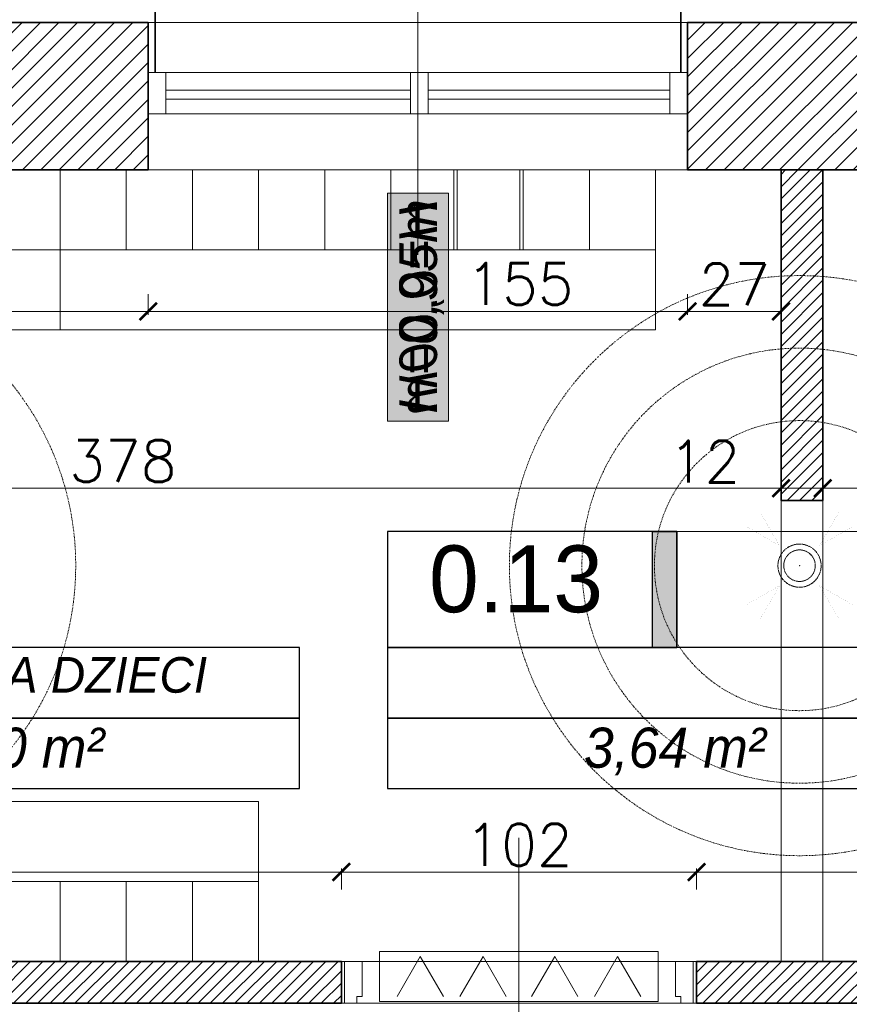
# Model space of a CAD drawing. Header units: millimetres. Extents: x -740 to 33545, y -26688 to 22494.
# Tile 150 of 256: x 10452 to 10690, y 10552 to 10835. Entities that reach past the tile are written whole.
import ezdxf
from ezdxf.lldxf.tags import DXFTag

# ---------------------------------------------------------------- set-up
doc = ezdxf.new("R2010")
doc.units = ezdxf.units.MM
doc.header["$MEASUREMENT"] = 0
doc.linetypes.add('DASHDOT', pattern=[1, 0.5, -0.25, 0, -0.25])
doc.linetypes.add('DIVIDE2', pattern=[0.625, 0.25, -0.125, 0, -0.125, 0, -0.125])
doc.layers.get('Defpoints').update_dxf_attribs({"color": 252})
for name, color, linetype, lineweight in [('## went', 20, 'DIVIDE2', 15), ('_IS_EKO_transfer', 5, 'Continuous', 15), ('_IS_Wywiew', 1, 'Continuous', 20), ('A_istniejące ściany', 252, 'Continuous', 35), ('A_izolacja', 252, 'Continuous', 9), ('A_l.przerywana', 252, 'ICAD_ISO03W100', 9), ('A_opisy', 252, 'Continuous', 15), ('A_projektowane sciany', 252, 'Continuous', 35), ('A_wyposażenie', 252, 'Continuous', 9), ('A_ściany projektowane', 252, 'Continuous', 35), ('l.przerywana', 252, 'ICAD_ISO03W100', 5), ('l.wypełnien', 252, 'Continuous', 5), ('Nowe_820-G Rysunki Obrazki_Nr_pióra__1', 252, 'Continuous', 13), ('Nowe_820-G Rysunki Obrazki_Nr_pióra__23', 252, 'Continuous', 15), ('wymiarowanie', 252, 'Continuous', 9)]:
    doc.layers.add(name, color=color, linetype=linetype, lineweight=lineweight)
doc.layers.add('## went NIEWID', color=51, linetype='DASHDOT', lineweight=15, plot=False)
for name, color, linetype in [('NAWIEW', 5, 'Continuous'), ('stolarka', 252, 'Continuous'), ('tabelki opis', 252, 'Continuous'), ('WYWIEW', 252, 'Continuous')]:
    doc.layers.add(name, color=color, linetype=linetype)
doc.styles.add('ARIALL', font='GOTHIC.TTF', dxfattribs={"height": 40})
doc.styles.add('styl2', font='simplex.shx')
tags = doc.linetypes.add('ICAD_ISO03W100', pattern=[30, 12, -18]).pattern_tags.tags
tags[6:7] = [DXFTag(74, 4), DXFTag(75, 0), DXFTag(340, '0'), DXFTag(46, 1.0), DXFTag(50, 0.0), DXFTag(44, 0.0), DXFTag(45, 0.0)]
tags[4:5] = [DXFTag(74, 4), DXFTag(75, 0), DXFTag(340, '0'), DXFTag(46, 1.0), DXFTag(50, 0.0), DXFTag(44, 0.0), DXFTag(45, 0.0)]
doc.dimstyles.new('Skala 1-50', dxfattribs={"dimtxt": 12, "dimasz": 5, "dimexe": 1, "dimexo": 1, "dimgap": 1.5, "dimtad": 1, "dimdec": 1, "dimrnd": 0.5, "dimtxsty": 'styl2', "dimblk": 'ARCHTICK', "dimcen": 5, "dimadec": 0, "dimazin": 0, "dimtfac": 1, "dimtdec": 1, "dimtmove": 1, "dimatfit": 3, "dimldrblk": 'ARCHTICK', "dimfxl": 0, "dimlwd": -1, "dimlwe": -1, "dimarcsym": 0})

# ---------------------------------------------------------------- blocks, each defined once
blk = doc.blocks.new('_ArchTick')
at = {"color": 0, "linetype": 'ByBlock', "const_width": 0.15}
blk.add_lwpolyline([(-0.5, -0.5), (0.5, 0.5)], dxfattribs=at)
blk = doc.blocks.new('*D2236')
at = {"layer": 'Defpoints', "color": 0}
for p in [(10670.47, 10729.71), (10292.43, 10720.98), (10670.47, 10700.5)]:
    blk.add_point(p, dxfattribs=at)
at = {"layer": 'wymiarowanie', "color": 0}
for p, q in [((10292.43, 10705.5), (10292.43, 10699.5)), ((10670.47, 10705.5), (10670.47, 10699.5)), ((10292.43, 10700.5), (10670.47, 10700.5))]:
    blk.add_line(p, q, dxfattribs=at)
at = {"layer": 'wymiarowanie', "color": 0, "xscale": 5, "yscale": 5, "zscale": 5, "rotation": 180}
blk.add_blockref('_ArchTick', (10292.43, 10700.5), dxfattribs=at)
at = {"layer": 'wymiarowanie', "color": 0, "xscale": 5, "yscale": 5, "zscale": 5}
blk.add_blockref('_ArchTick', (10670.47, 10700.5), dxfattribs=at)
at = {"layer": 'wymiarowanie', "color": 0, "insert": (10481.45, 10708.3), "char_height": 12, "attachment_point": 5, "style": 'styl2'}
blk.add_mtext('378', dxfattribs=at)
blk = doc.blocks.new('*D2237')
at = {"layer": 'Defpoints', "color": 0}
for p in [(10670.47, 10729.71), (10682.47, 10728.04), (10682.47, 10700.5)]:
    blk.add_point(p, dxfattribs=at)
at = {"layer": 'wymiarowanie', "color": 0}
for p, q in [((10670.47, 10705.5), (10670.47, 10699.5)), ((10682.47, 10705.5), (10682.47, 10699.5)), ((10670.47, 10700.5), (10639.24, 10700.5)), ((10670.47, 10700.5), (10682.47, 10700.5))]:
    blk.add_line(p, q, dxfattribs=at)
at = {"layer": 'wymiarowanie', "color": 0, "xscale": 5, "yscale": 5, "zscale": 5, "rotation": 180}
blk.add_blockref('_ArchTick', (10670.47, 10700.5), dxfattribs=at)
at = {"layer": 'wymiarowanie', "color": 0, "xscale": 5, "yscale": 5, "zscale": 5}
blk.add_blockref('_ArchTick', (10682.47, 10700.5), dxfattribs=at)
at = {"layer": 'wymiarowanie', "color": 0, "insert": (10648.49, 10708.15), "char_height": 12, "attachment_point": 5, "style": 'styl2'}
blk.add_mtext('12', dxfattribs=at)
blk = doc.blocks.new('*D2238')
at = {"layer": 'Defpoints', "color": 0}
for p in [(10682.47, 10728.04), (10842.47, 10722.7), (10842.47, 10700.5)]:
    blk.add_point(p, dxfattribs=at)
at = {"layer": 'wymiarowanie', "color": 0}
for p, q in [((10682.47, 10705.5), (10682.47, 10699.5)), ((10842.47, 10705.5), (10842.47, 10699.5)), ((10682.47, 10700.5), (10842.47, 10700.5))]:
    blk.add_line(p, q, dxfattribs=at)
at = {"layer": 'wymiarowanie', "color": 0, "xscale": 5, "yscale": 5, "zscale": 5, "rotation": 180}
blk.add_blockref('_ArchTick', (10682.47, 10700.5), dxfattribs=at)
at = {"layer": 'wymiarowanie', "color": 0, "xscale": 5, "yscale": 5, "zscale": 5}
blk.add_blockref('_ArchTick', (10842.47, 10700.5), dxfattribs=at)
at = {"layer": 'wymiarowanie', "color": 0, "insert": (10762.47, 10708.3), "char_height": 12, "attachment_point": 5, "style": 'styl2'}
blk.add_mtext('160', dxfattribs=at)
blk = doc.blocks.new('*D2591')
at = {"layer": 'Defpoints', "color": 0}
for p in [(10544.19, 10590.24), (10292.43, 10564.52), (10544.19, 10564.52)]:
    blk.add_point(p, dxfattribs=at)
at = {"layer": 'wymiarowanie', "color": 0}
for p, q in [((10292.43, 10585.24), (10292.43, 10591.24)), ((10544.19, 10585.24), (10544.19, 10591.24)), ((10292.43, 10590.24), (10544.19, 10590.24))]:
    blk.add_line(p, q, dxfattribs=at)
at = {"layer": 'wymiarowanie', "color": 0, "xscale": 5, "yscale": 5, "zscale": 5, "rotation": 180}
blk.add_blockref('_ArchTick', (10292.43, 10590.24), dxfattribs=at)
at = {"layer": 'wymiarowanie', "color": 0, "xscale": 5, "yscale": 5, "zscale": 5}
blk.add_blockref('_ArchTick', (10544.19, 10590.24), dxfattribs=at)
at = {"layer": 'wymiarowanie', "color": 0, "insert": (10418.31, 10598.04), "char_height": 12, "attachment_point": 5, "style": 'styl2'}
blk.add_mtext('252', dxfattribs=at)
blk = doc.blocks.new('*D2592')
at = {"layer": 'Defpoints', "color": 0}
for p in [(10646.19, 10590.24), (10544.19, 10564.52), (10646.19, 10564.52)]:
    blk.add_point(p, dxfattribs=at)
at = {"layer": 'wymiarowanie', "color": 0}
for p, q in [((10544.19, 10585.24), (10544.19, 10591.24)), ((10646.19, 10585.24), (10646.19, 10591.24)), ((10544.19, 10590.24), (10646.19, 10590.24))]:
    blk.add_line(p, q, dxfattribs=at)
at = {"layer": 'wymiarowanie', "color": 0, "xscale": 5, "yscale": 5, "zscale": 5, "rotation": 180}
blk.add_blockref('_ArchTick', (10544.19, 10590.24), dxfattribs=at)
at = {"layer": 'wymiarowanie', "color": 0, "xscale": 5, "yscale": 5, "zscale": 5}
blk.add_blockref('_ArchTick', (10646.19, 10590.24), dxfattribs=at)
at = {"layer": 'wymiarowanie', "color": 0, "insert": (10595.19, 10598.04), "char_height": 12, "attachment_point": 5, "style": 'styl2'}
blk.add_mtext('102', dxfattribs=at)
blk = doc.blocks.new('*D2593')
at = {"layer": 'Defpoints', "color": 0}
for p in [(10842.47, 10590.24), (10646.19, 10564.52), (10842.47, 10564.52)]:
    blk.add_point(p, dxfattribs=at)
at = {"layer": 'wymiarowanie', "color": 0}
for p, q in [((10646.19, 10585.24), (10646.19, 10591.24)), ((10842.47, 10585.24), (10842.47, 10591.24)), ((10646.19, 10590.24), (10842.47, 10590.24))]:
    blk.add_line(p, q, dxfattribs=at)
at = {"layer": 'wymiarowanie', "color": 0, "xscale": 5, "yscale": 5, "zscale": 5, "rotation": 180}
blk.add_blockref('_ArchTick', (10646.19, 10590.24), dxfattribs=at)
at = {"layer": 'wymiarowanie', "color": 0, "xscale": 5, "yscale": 5, "zscale": 5}
blk.add_blockref('_ArchTick', (10842.47, 10590.24), dxfattribs=at)
at = {"layer": 'wymiarowanie', "color": 0, "insert": (10744.33, 10598.58), "char_height": 12, "attachment_point": 5, "style": 'styl2'}
blk.add_mtext('196,5', dxfattribs=at)
blk = doc.blocks.new('*D2597')
at = {"layer": 'Defpoints', "color": 0}
for p in [(10292.43, 10774.55), (10488.71, 10774.55), (10488.71, 10751.3)]:
    blk.add_point(p, dxfattribs=at)
at = {"layer": 'wymiarowanie', "color": 0}
for p, q in [((10292.43, 10756.3), (10292.43, 10750.3)), ((10488.71, 10756.3), (10488.71, 10750.3)), ((10292.43, 10751.3), (10488.71, 10751.3))]:
    blk.add_line(p, q, dxfattribs=at)
at = {"layer": 'wymiarowanie', "color": 0, "xscale": 5, "yscale": 5, "zscale": 5, "rotation": 180}
blk.add_blockref('_ArchTick', (10292.43, 10751.3), dxfattribs=at)
at = {"layer": 'wymiarowanie', "color": 0, "xscale": 5, "yscale": 5, "zscale": 5}
blk.add_blockref('_ArchTick', (10488.71, 10751.3), dxfattribs=at)
at = {"layer": 'wymiarowanie', "color": 0, "insert": (10390.57, 10759.65), "char_height": 12, "attachment_point": 5, "style": 'styl2'}
blk.add_mtext('196,5', dxfattribs=at)
blk = doc.blocks.new('*D2598')
at = {"layer": 'Defpoints', "color": 0}
for p in [(10488.71, 10774.55), (10643.65, 10774.55), (10643.65, 10751.3)]:
    blk.add_point(p, dxfattribs=at)
at = {"layer": 'wymiarowanie', "color": 0}
for p, q in [((10488.71, 10756.3), (10488.71, 10750.3)), ((10643.65, 10756.3), (10643.65, 10750.3)), ((10488.71, 10751.3), (10643.65, 10751.3))]:
    blk.add_line(p, q, dxfattribs=at)
at = {"layer": 'wymiarowanie', "color": 0, "xscale": 5, "yscale": 5, "zscale": 5, "rotation": 180}
blk.add_blockref('_ArchTick', (10488.71, 10751.3), dxfattribs=at)
at = {"layer": 'wymiarowanie', "color": 0, "xscale": 5, "yscale": 5, "zscale": 5}
blk.add_blockref('_ArchTick', (10643.65, 10751.3), dxfattribs=at)
at = {"layer": 'wymiarowanie', "color": 0, "insert": (10595.47, 10759.2), "char_height": 12, "attachment_point": 5, "style": 'styl2'}
blk.add_mtext('155', dxfattribs=at)
blk = doc.blocks.new('*D2599')
at = {"layer": 'Defpoints', "color": 0}
for p in [(10643.65, 10774.55), (10670.47, 10774.55), (10670.47, 10751.3)]:
    blk.add_point(p, dxfattribs=at)
at = {"layer": 'wymiarowanie', "color": 0}
for p, q in [((10643.65, 10756.3), (10643.65, 10750.3)), ((10670.47, 10756.3), (10670.47, 10750.3)), ((10643.65, 10751.3), (10670.47, 10751.3))]:
    blk.add_line(p, q, dxfattribs=at)
at = {"layer": 'wymiarowanie', "color": 0, "xscale": 5, "yscale": 5, "zscale": 5, "rotation": 180}
blk.add_blockref('_ArchTick', (10643.65, 10751.3), dxfattribs=at)
at = {"layer": 'wymiarowanie', "color": 0, "xscale": 5, "yscale": 5, "zscale": 5}
blk.add_blockref('_ArchTick', (10670.47, 10751.3), dxfattribs=at)
at = {"layer": 'wymiarowanie', "color": 0, "insert": (10657.06, 10759.1), "char_height": 12, "attachment_point": 5, "style": 'styl2'}
blk.add_mtext('27', dxfattribs=at)
blk = doc.blocks.new('FILL_245')
at = {"color": 1, "linetype": 'Continuous', "const_width": 0.018}
blk.add_lwpolyline([(-42321.15, 289.36), (-42313.9, 301.91), (-42308.6, 296.6)], close=True, dxfattribs=at)
blk = doc.blocks.new('FILL_244')
at = {"color": 1, "linetype": 'Continuous', "const_width": 0.018}
blk.add_lwpolyline([(-42321.15, 274.23), (-42308.6, 266.98), (-42313.9, 261.68)], close=True, dxfattribs=at)
blk = doc.blocks.new('FILL_246')
at = {"color": 1, "linetype": 'Continuous', "const_width": 0.018}
blk.add_lwpolyline([(-42336.28, 274.23), (-42348.83, 266.98), (-42343.52, 261.68)], close=True, dxfattribs=at)
blk = doc.blocks.new('FILL_243')
at = {"color": 1, "linetype": 'Continuous', "const_width": 0.018}
blk.add_lwpolyline([(-42336.28, 289.36), (-42343.52, 301.91), (-42348.83, 296.6)], close=True, dxfattribs=at)
blk = doc.blocks.new('A$C06D629D9')
blk.add_point((0, 0))
at = {"color": 3}
blk.add_point((0, 0), dxfattribs=at)
at = {"layer": 'NAWIEW', "color": 1, "linetype": 'Continuous', "const_width": 0.018}
for points in [[(-23.94, 23.94), (-17.46, 17.46)], [(23.94, 23.94), (17.46, 17.46)], [(-14.81, 20.11), (-20.11, 14.81)], [(-14.81, 20.11), (-20.11, 14.81)], [(-7.57, 7.57), (-14.81, 20.11)], [(-7.57, 7.57), (-14.81, 20.11)], [(7.57, 7.57), (14.81, 20.11)], [(7.57, 7.57), (14.81, 20.11)], [(14.81, 20.11), (20.11, 14.81)], [(14.81, 20.11), (20.11, 14.81)], [(-20.11, 14.81), (-7.57, 7.57)], [(20.11, 14.81), (7.57, 7.57)], [(-7.57, -7.57), (-20.11, -14.81)], [(-7.57, -7.57), (-20.11, -14.81)], [(-14.81, -20.11), (-7.57, -7.57)], [(7.57, -7.57), (20.11, -14.81)], [(7.57, -7.57), (20.11, -14.81)], [(14.81, -20.11), (7.57, -7.57)], [(-20.11, -14.81), (-14.81, -20.11)], [(-20.11, -14.81), (-14.81, -20.11)], [(20.11, -14.81), (14.81, -20.11)], [(20.11, -14.81), (14.81, -20.11)], [(-23.94, -23.94), (-17.46, -17.46)], [(23.94, -23.94), (17.46, -17.46)]]:
    blk.add_lwpolyline(points, dxfattribs=at)
at = {"layer": 'WYWIEW', "color": 10, "linetype": 'Continuous', "const_width": 0.018}
for points in [[(-7.57, 7.57), (-7.57, 7.57)], [(7.57, 7.57), (7.57, 7.57)], [(-7.57, -7.57), (-7.57, -7.57)], [(7.57, -7.57), (7.57, -7.57)]]:
    blk.add_lwpolyline(points, dxfattribs=at)
at = {"layer": 'NAWIEW', "extrusion": (0, 0, -1), "zscale": -1}
for name in ['FILL_245', 'FILL_243', 'FILL_244', 'FILL_246']:
    blk.add_blockref(name, (42328.71, -281.79), dxfattribs=at)
blk = doc.blocks.new('heether5')
at = {"layer": '## went', "color": 1}
for radius in [7.45, 5.44]:
    blk.add_circle((341463.05, 163171.59), radius, dxfattribs=at)
at = {"layer": '## went NIEWID'}
for radius in [100, 75, 50]:
    blk.add_circle((341463.05, 163171.59), radius, dxfattribs=at)
at = {"layer": '## went', "xscale": 0.9144000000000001, "yscale": 0.9144000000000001, "zscale": 0.9144000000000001}
blk.add_blockref('A$C06D629D9', (341463.05, 163171.59), dxfattribs=at)

msp = doc.modelspace()

# ---------------------------------------------------------------- hatches: boundary and pattern name
at = {"layer": 'A_opisy', "ltscale": 0.3}
msp.add_hatch(color=256, dxfattribs=at).paths.add_polyline_path([(10557.42, 10785.27), (10557.42, 10719.81), (10574.95, 10719.81), (10574.95, 10785.27)])
msp.add_hatch(color=256, dxfattribs=at).paths.add_polyline_path([(10557.42, 10785.27), (10557.42, 10719.81), (10574.95, 10719.81), (10574.95, 10785.27)])
msp.add_hatch(color=256, dxfattribs=at).paths.add_polyline_path([(10557.42, 10785.27), (10557.42, 10719.81), (10574.95, 10719.81), (10574.95, 10785.27)])
msp.add_hatch(color=256, dxfattribs=at).paths.add_polyline_path([(10557.42, 10785.27), (10557.42, 10719.81), (10574.95, 10719.81), (10574.95, 10785.27)])
at = {"layer": 'l.wypełnien'}
h = msp.add_hatch(dxfattribs=at)
h.set_pattern_fill('ANSI31', color=256, scale=30, style=0)
h.paths.add_polyline_path([(11009.41, 10808.08), (11009.41, 10791.99), (11103.57, 10791.99), (11103.57, 10816.54), (11178.57, 10816.54), (11178.57, 10791.99), (11191.45, 10791.99), (11191.45, 10834.32), (11169.43, 10834.32), (11169.43, 11134.32), (11169.43, 11331.32), (11249.87, 11331.32), (11249.87, 11346.56), (11249.87, 11358.41), (11249.87, 11374.5), (11169.43, 11374.5), (11126.25, 11374.5), (11126.25, 11134.32), (11126.25, 10834.32), (11009.41, 10834.32), (11009.41, 10819.93)])
h.paths.add_polyline_path([(11404.81, 11374.5), (11404.81, 11331.32), (11602.93, 11331.32), (11602.93, 11374.5)])
h.paths.add_polyline_path([(10316.23, 10791.99), (10406.43, 10791.99), (10425.43, 10791.99), (10444.43, 10791.99), (10463.43, 10791.99), (10488.71, 10791.99), (10488.71, 10808.08), (10488.71, 10819.93), (10488.71, 10834.32), (10316.23, 10834.32)])
h.paths.add_polyline_path([(10717.86, 10791.99), (10854.47, 10791.99), (10854.47, 10834.32), (10717.86, 10834.32)])
h.paths.add_polyline_path([(10643.65, 10834.32), (10643.65, 10819.93), (10643.65, 10808.08), (10643.65, 10791.99), (10717.86, 10791.99), (10717.86, 10834.32)])
h.paths.add_polyline_path([(11757.87, 11374.5), (11757.87, 11331.32), (11799.42, 11331.32), (11799.42, 11374.5)])
h.paths.add_polyline_path([(10280.43, 10834.32), (10280.43, 10791.99), (10316.23, 10791.99), (10316.23, 10834.32)])
h = msp.add_hatch(dxfattribs=at)
h.set_pattern_fill('ANSI31', color=256, scale=20, style=0)
h.paths.add_polyline_path([(10002.23, 10552.52), (10002.23, 10564.52), (10182.4, 10564.52), (10259.5, 10564.52), (10280.43, 10564.52), (10280.43, 10627.26), (10292.43, 10627.26), (10292.43, 10564.52), (10316.23, 10564.52), (10316.23, 10552.52)])
h.paths.add_polyline_path([(10544.19, 10552.52), (10544.19, 10564.52), (10316.23, 10564.52), (10292.43, 10564.52), (10316.23, 10564.52), (10316.23, 10564.52), (10316.23, 10552.52)])
h.paths.add_polyline_path([(10280.43, 10791.99), (10280.43, 10729.26), (10292.43, 10729.26), (10292.43, 10791.99)])
h = msp.add_hatch(dxfattribs=at)
h.set_pattern_fill('ANSI31', color=256, scale=20, style=0)
h.paths.add_polyline_path([(10646.19, 10552.52), (10646.19, 10564.52), (10842.47, 10564.52), (10842.47, 10574.52), (10854.47, 10574.52), (10854.47, 10564.52), (11082.39, 10564.52), (11082.53, 10574.58), (11094.39, 10574.58), (11094.39, 10552.52), (10854.92, 10552.52)])
h.paths.add_polyline_path([(10842.47, 10676.52), (10854.47, 10676.52), (10854.47, 10791.99), (10842.47, 10791.99)])
h.paths.add_polyline_path([(10670.47, 10696.99), (10682.47, 10696.99), (10682.47, 10791.99), (10670.47, 10791.99)])
h.paths.add_polyline_path([(11082.39, 10729.46), (11094.39, 10729.46), (11094.39, 10791.99), (11082.39, 10791.99)])
at = {"layer": 'tabelki opis'}
msp.add_hatch(color=256, dxfattribs=at).paths.add_polyline_path([(10640.57, 10654.76), (10640.57, 10688.03), (10633.6, 10688.03), (10633.6, 10654.76)])

# ---------------------------------------------------------------- linework, layer by layer
at = {"layer": '_IS_EKO_transfer', "color": 5, "lineweight": 15, "ltscale": 5}
for p, q in [((10560.21, 10554.48), (10566.86, 10566)), ((10573.51, 10554.48), (10566.86, 10566)), ((10616.87, 10554.48), (10623.52, 10566)), ((10630.17, 10554.48), (10623.52, 10566))]:
    msp.add_line(p, q, dxfattribs=at)
at = {"layer": 'A_istniejące ściany'}
for points in [[(10488.71, 10834.32), (10280.43, 10834.32)], [(10488.71, 10791.99), (10488.71, 10834.32)], [(10854.47, 10834.32), (10643.65, 10834.32)], [(10643.65, 10834.32), (10643.65, 10791.99)], [(10488.71, 10808.08), (10488.71, 10791.99)], [(10643.65, 10808.08), (10643.65, 10791.99)], [(10280.43, 10791.99), (10488.71, 10791.99)], [(10488.71, 10791.99), (10280.43, 10791.99)], [(10854.47, 10791.99), (10643.65, 10791.99)]]:
    msp.add_lwpolyline(points, dxfattribs=at)
at = {"layer": 'A_izolacja', "lineweight": 35}
for p, q in [((10490.71, 10819.93), (10490.71, 10854.32)), ((10641.65, 10819.93), (10641.65, 10854.32))]:
    msp.add_line(p, q, dxfattribs=at)
at = {"layer": 'A_l.przerywana', "ltscale": 0.3}
for points in [[(10488.71, 10834.32), (10643.65, 10834.32)], [(10488.71, 10834.32), (10643.65, 10834.32)], [(10643.65, 10791.99), (10488.71, 10791.99)]]:
    msp.add_lwpolyline(points, dxfattribs=at)
at = {"layer": 'A_opisy'}
for p, q in [((10566.18, 10901.06), (10566.18, 10767.59)), ((10595.19, 10545.11), (10595.19, 10600.11))]:
    msp.add_line(p, q, dxfattribs=at)
at = {"layer": 'A_opisy', "ltscale": 0.3}
msp.add_lwpolyline([(10557.42, 10785.27), (10557.42, 10719.81), (10574.95, 10719.81), (10574.95, 10785.27)], close=True, dxfattribs=at)
msp.add_lwpolyline([(10557.42, 10785.27), (10557.42, 10719.81), (10574.95, 10719.81), (10574.95, 10785.27)], close=True, dxfattribs=at)
msp.add_lwpolyline([(10557.42, 10785.27), (10557.42, 10719.81), (10574.95, 10719.81), (10574.95, 10785.27)], close=True, dxfattribs=at)
msp.add_lwpolyline([(10557.42, 10785.27), (10557.42, 10719.81), (10574.95, 10719.81), (10574.95, 10785.27)], close=True, dxfattribs=at)
at = {"layer": 'A_projektowane sciany'}
for points in [[(10292.43, 10564.52), (10544.19, 10564.52)], [(10646.19, 10564.52), (10842.47, 10564.52)], [(10544.19, 10552.52), (10002.23, 10552.52)], [(10854.92, 10552.52), (10646.19, 10552.52)]]:
    msp.add_lwpolyline(points, dxfattribs=at)
at = {"layer": 'A_wyposażenie', "ltscale": 0.5}
for points in [[(10444.43, 10791.99), (10444.43, 10768.99), (10463.43, 10768.99), (10463.43, 10791.99)], [(10482.43, 10791.99), (10482.43, 10768.99), (10501.43, 10768.99), (10501.43, 10791.99)], [(10482.43, 10791.99), (10482.43, 10768.99), (10501.43, 10768.99), (10501.43, 10791.99)], [(10501.43, 10791.99), (10501.43, 10768.99), (10520.43, 10768.99), (10520.43, 10791.99)], [(10501.43, 10791.99), (10501.43, 10768.99), (10520.43, 10768.99), (10520.43, 10791.99)], [(10539.43, 10791.99), (10539.43, 10768.99), (10558.43, 10768.99), (10558.43, 10791.99)], [(10595.47, 10791.99), (10595.47, 10768.99), (10576.47, 10768.99), (10576.47, 10791.99)], [(10577.43, 10791.99), (10577.43, 10768.99), (10596.43, 10768.99), (10596.43, 10791.99)], [(10577.43, 10791.99), (10577.43, 10768.99), (10596.43, 10768.99), (10596.43, 10791.99)], [(10596.43, 10791.99), (10596.43, 10768.99), (10615.43, 10768.99), (10615.43, 10791.99)], [(10596.43, 10791.99), (10596.43, 10768.99), (10615.43, 10768.99), (10615.43, 10791.99)], [(10615.43, 10791.99), (10615.43, 10768.99), (10634.43, 10768.99), (10634.43, 10791.99)], [(10444.43, 10564.52), (10444.43, 10587.52), (10463.43, 10587.52), (10463.43, 10564.52)], [(10463.43, 10587.52), (10463.43, 10564.52), (10482.43, 10564.52), (10482.43, 10587.52)], [(10482.43, 10564.52), (10482.43, 10587.52), (10501.43, 10587.52), (10501.43, 10564.52)], [(10501.43, 10587.52), (10501.43, 10564.52), (10520.43, 10564.52), (10520.43, 10587.52)]]:
    msp.add_lwpolyline(points, close=True, dxfattribs=at)
at = {"layer": 'A_wyposażenie', "ltscale": 2}
for points in [[(10463.43, 10791.99), (10463.43, 10768.99), (10577.43, 10768.99), (10577.43, 10791.99)], [(10463.43, 10791.99), (10463.43, 10768.99), (10577.43, 10768.99), (10577.43, 10791.99)], [(10292.43, 10768.99), (10292.43, 10745.99), (10463.43, 10745.99), (10463.43, 10768.99)], [(10292.43, 10768.99), (10292.43, 10745.99), (10463.43, 10745.99), (10463.43, 10768.99)], [(10463.43, 10768.99), (10463.43, 10745.99), (10634.43, 10745.99), (10634.43, 10768.99)], [(10463.43, 10768.99), (10463.43, 10745.99), (10634.43, 10745.99), (10634.43, 10768.99)], [(10292.43, 10587.52), (10292.43, 10610.52), (10520.43, 10610.52), (10520.43, 10587.52)], [(10292.43, 10587.52), (10292.43, 10610.52), (10520.43, 10610.52), (10520.43, 10587.52)]]:
    msp.add_lwpolyline(points, close=True, dxfattribs=at)
at = {"layer": 'A_ściany projektowane'}
for p, q in [((10670.47, 10791.99), (10670.47, 10696.99)), ((10682.47, 10791.99), (10682.47, 10696.99)), ((10544.19, 10564.52), (10544.19, 10552.52)), ((10646.19, 10564.52), (10646.19, 10552.52))]:
    msp.add_line(p, q, dxfattribs=at)
msp.add_lwpolyline([(10670.47, 10696.99), (10682.47, 10696.99)], dxfattribs=at)
at = {"layer": 'l.przerywana', "ltscale": 0.3}
for points in [[(10682.47, 10696.99), (10670.47, 10696.99), (10670.47, 10564.52), (10682.47, 10564.52)], [(10646.19, 10564.52), (10544.19, 10564.52), (10544.19, 10552.52), (10646.19, 10552.52)]]:
    msp.add_lwpolyline(points, close=True, dxfattribs=at)
msp.add_lwpolyline([(10544.19, 10564.52), (10646.19, 10564.52), (10646.19, 10552.52)], dxfattribs=at)
at = {"layer": 'Nowe_820-G Rysunki Obrazki_Nr_pióra__1', "linetype": 'Continuous', "lineweight": 13}
for points in [[(10488.71, 10834.32), (10488.71, 10819.93)], [(10643.65, 10834.32), (10643.65, 10819.93)], [(10493.79, 10819.93), (10564.07, 10819.93)], [(10569.15, 10819.93), (10638.57, 10819.93)], [(10564.07, 10808.08), (10493.79, 10808.08)], [(10638.57, 10808.08), (10569.15, 10808.08)]]:
    msp.add_lwpolyline(points, dxfattribs=at)
at = {"layer": 'Nowe_820-G Rysunki Obrazki_Nr_pióra__23', "linetype": 'Continuous', "lineweight": 15}
for points in [[(10493.79, 10819.93), (10488.71, 10819.93)], [(10488.71, 10819.93), (10488.71, 10808.08)], [(10493.79, 10808.08), (10493.79, 10819.93)], [(10569.15, 10819.93), (10564.07, 10819.93)], [(10564.07, 10819.93), (10564.07, 10808.08)], [(10569.15, 10808.08), (10569.15, 10819.93)], [(10643.65, 10819.93), (10638.57, 10819.93)], [(10638.57, 10819.93), (10638.57, 10808.08)], [(10643.65, 10808.08), (10643.65, 10819.93)], [(10564.07, 10814.85), (10493.79, 10814.85)], [(10493.79, 10814.85), (10493.79, 10812.31)], [(10564.07, 10812.31), (10564.07, 10814.85)], [(10638.57, 10814.85), (10569.15, 10814.85)], [(10569.15, 10814.85), (10569.15, 10812.31)], [(10638.57, 10812.31), (10638.57, 10814.85)], [(10493.79, 10812.31), (10564.07, 10812.31)], [(10569.15, 10812.31), (10638.57, 10812.31)], [(10488.71, 10808.08), (10493.79, 10808.08)], [(10564.07, 10808.08), (10569.15, 10808.08)], [(10638.57, 10808.08), (10643.65, 10808.08)], [(10643.65, 10791.99), (10854.47, 10791.99)]]:
    msp.add_lwpolyline(points, dxfattribs=at)
at = {"layer": 'stolarka', "lineweight": 9}
for points in [[(10550.19, 10554.5), (10548.68, 10554.5), (10548.68, 10552.52), (10545.14, 10552.52), (10545.14, 10564.52), (10550.19, 10564.52), (10550.19, 10554.5)], [(10640.14, 10554.5), (10641.66, 10554.5), (10641.66, 10552.52), (10645.19, 10552.52), (10645.19, 10564.52), (10640.14, 10564.52), (10640.14, 10554.5)]]:
    msp.add_lwpolyline(points, dxfattribs=at)
at = {"layer": 'tabelki opis'}
for points in [[(10640.57, 10688.03), (10557.41, 10688.03), (10557.41, 10654.76), (10640.57, 10654.76), (10640.57, 10688.03)], [(10367.41, 10634.49), (10532.15, 10634.49), (10532.15, 10654.76), (10367.41, 10654.76), (10367.41, 10634.49)], [(10557.41, 10634.49), (10722.14, 10634.49), (10722.14, 10654.76), (10557.41, 10654.76), (10557.41, 10634.49)], [(10367.41, 10614.21), (10532.15, 10614.21), (10532.15, 10634.49), (10367.41, 10634.49), (10367.41, 10614.21)], [(10557.41, 10614.21), (10722.14, 10614.21), (10722.14, 10634.49), (10557.41, 10634.49), (10557.41, 10614.21)]]:
    msp.add_lwpolyline(points, dxfattribs=at)
msp.add_lwpolyline([(10640.57, 10654.76), (10633.6, 10654.76), (10633.6, 10688.03), (10640.57, 10688.03)], close=True, dxfattribs=at)
at = {"layer": 'wymiarowanie'}
msp.add_line((10619.98, 10688.03), (10699.87, 10688.03), dxfattribs=at)

# ---------------------------------------------------------------- block references
at = {"layer": '_IS_Wywiew', "xscale": 0.833333, "yscale": 0.833333, "zscale": 0.833333}
for p in [(-274167.86, -125298.01), (-273876.65, -125298.01)]:
    msp.add_blockref('heether5', p, dxfattribs=at)

# ---------------------------------------------------------------- texts
at = {"layer": 'A_opisy', "ltscale": 0.3, "insert": (10560.87, 10721.92), "char_height": 10.8, "width": 109.7533, "attachment_point": 1, "rotation": 90, "style": 'ARIALL'}
msp.add_mtext('{\\fArial|b0|i1|c238|p34;H=0,95m}', dxfattribs=at)
at = {"layer": 'A_opisy', "ltscale": 0.3, "extrusion": (0, 0, -1), "insert": (10560.87, 10783.15), "char_height": 10.8, "width": 109.7533, "attachment_point": 1, "text_direction": (0, -1, 0), "style": 'ARIALL'}
msp.add_mtext('{\\fArial|b0|i1|c238|p34;H=0,00m}', dxfattribs=at)
at = {"layer": 'tabelki opis', "attachment_point": 1}
for s, insert, char_height, width in [('{\\fCentury Gothic|b0|i0|c238|p34;0.13}', (10569.37, 10684.07), 19.2, 56.7), ('\\pi31.71072;{\\fCentury Gothic|b0|i1|c238|p34;SZATNIA DZIECI}', (10367.41, 10652), 10.24, 164.736), ('{\\fCentury Gothic|b0|i1|c238|p34;8,60 m²}', (10423.88, 10631.72), 11.52, 68.7387), ('{\\fCentury Gothic|b0|i1|c238|p34;3,64 m²}', (10613.87, 10631.72), 11.52, 68.7387)]:
    msp.add_mtext(s, dxfattribs=dict(at, insert=insert, char_height=char_height, width=width))
at = {"layer": 'wymiarowanie', "insert": (5416.61, 10685.24), "char_height": 12, "width": 621.5287, "attachment_point": 1}
msp.add_mtext('\\pi202.60874;{\\fCentury Gothic|b0|i0|c238|p34;Pokrycie dachowe projektowana blachodachówka}\\P\\pi470.78474;{\\fCentury Gothic|b0|i0|c238|p34;w kolorze RAL 7016}', dxfattribs=at)

# ---------------------------------------------------------------- dimensions: what is measured, and where the dimension line sits
at = {"layer": 'wymiarowanie'}
for base, p1, p2, picture, middle in [((10488.71, 10751.3), (10292.43, 10774.55), (10488.71, 10774.55), '*D2597', (10390.57, 10759.65)), ((10670.47, 10751.3), (10643.65, 10774.55), (10670.47, 10774.55), '*D2599', (10657.06, 10759.1)), ((10670.47, 10700.5), (10292.43, 10720.98), (10670.47, 10729.71), '*D2236', (10481.45, 10708.3)), ((10842.47, 10700.5), (10682.47, 10728.04), (10842.47, 10722.7), '*D2238', (10762.47, 10708.3)), ((10544.19, 10590.24), (10292.43, 10564.52), (10544.19, 10564.52), '*D2591', (10418.31, 10598.04)), ((10646.19, 10590.24), (10544.19, 10564.52), (10646.19, 10564.52), '*D2592', (10595.19, 10598.04)), ((10842.47, 10590.24), (10646.19, 10564.52), (10842.47, 10564.52), '*D2593', (10744.33, 10598.58))]:
    dim = msp.add_linear_dim(base=base, p1=p1, p2=p2, dimstyle='Skala 1-50', dxfattribs=at)
    dim.commit()
    dim.dimension.update_dxf_attribs({"geometry": picture, "text_midpoint": middle})
for base, p1, p2, picture, middle in [((10643.65, 10751.3), (10488.71, 10774.55), (10643.65, 10774.55), '*D2598', (10595.47, 10751.55)), ((10682.47, 10700.5), (10670.47, 10729.71), (10682.47, 10728.04), '*D2237', (10648.49, 10701.64))]:
    dim = msp.add_linear_dim(base=base, p1=p1, p2=p2, dimstyle='Skala 1-50', dxfattribs=at)
    dim.commit()
    dim.dimension.update_dxf_attribs({"geometry": picture, "text_midpoint": middle, "dimtype": 160})

# ---------------------------------------------------------------- next in the draw order: texts
at = {"layer": 'A_opisy', "ltscale": 0.3, "insert": (10595.19, 10532.82), "char_height": 8, "width": 26, "attachment_point": 5, "rotation": 90, "bg_fill": 2}
msp.add_mtext('\\pi3.19200;{\\fCentury Gothic|b0|i0|c238|p0;90}\\P{\\fCentury Gothic|b0|i0|c238|p0;200}', dxfattribs=at)

# ---------------------------------------------------------------- next in the draw order: linework, layer by layer
at = {"layer": '_IS_EKO_transfer', "color": 5, "lineweight": 15, "ltscale": 5}
for p, q in [((10578.24, 10554.48), (10584.89, 10566)), ((10591.54, 10554.48), (10584.89, 10566)), ((10598.84, 10554.48), (10605.49, 10566)), ((10612.14, 10554.48), (10605.49, 10566))]:
    msp.add_line(p, q, dxfattribs=at)
msp.add_lwpolyline([(10555.19, 10553.04), (10635.19, 10553.04), (10635.19, 10567.44), (10555.19, 10567.44)], close=True, dxfattribs=at)

doc.saveas('drawing.dxf')
